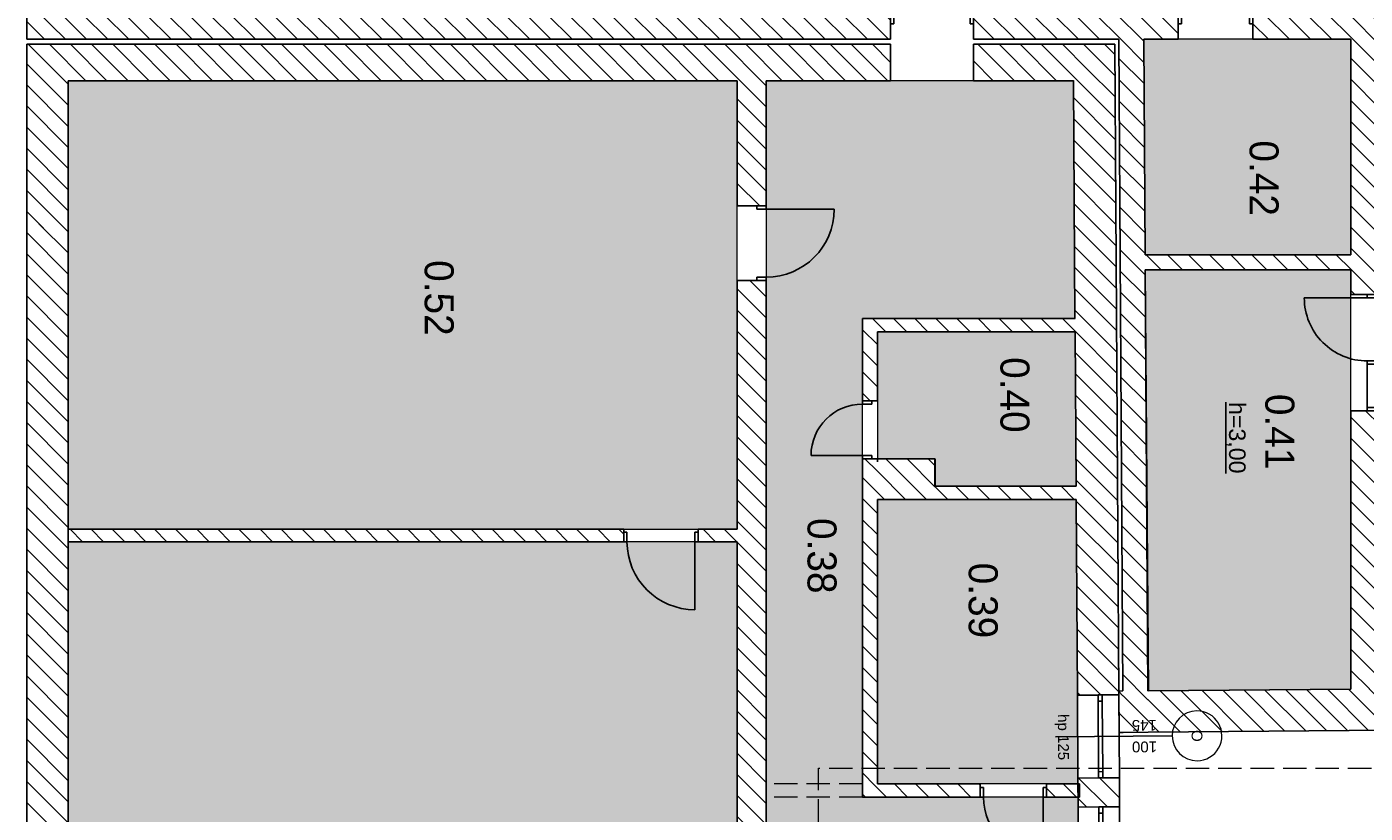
# Model space of a CAD drawing. Header units: millimetres. Extents: x -40063 to 512011, y 350190 to 687060.
# Tile 242 of 256: x 255103 to 271248, y 433373 to 442857. Entities that reach past the tile are written whole.
import ezdxf
from ezdxf.enums import TextEntityAlignment as Align

# ---------------------------------------------------------------- set-up
doc = ezdxf.new("R2010")
doc.units = ezdxf.units.MM
doc.linetypes.add('Krawędzie ukryte', pattern=[391.222223, 282.222223, -109])
doc.layers.get('0').update_dxf_attribs({"color": 8})
for name, color, linetype in [('2D - Ogólne', 8, 'Continuous'), ('Elementy Modelu - Strefy', 8, 'Continuous'), ('Konstrukcja - Ściany zew', 8, 'Continuous'), ('Opisy - Teksty', 8, 'Continuous')]:
    doc.layers.add(name, color=color, linetype=linetype)
doc.styles.add('GENERATED_STYLE_1', font='arial.ttf')
doc.styles.add('GENERATED_STYLE_2', font='txt')
doc.styles.get("Standard").update_dxf_attribs({"font": 'arial.ttf'})
pattern_1 = [(45, (2007650.3, -1666877.53), (-127.279217, 127.279217), [])]

# ---------------------------------------------------------------- blocks, each defined once
blk = doc.blocks.new('gabinet_0.39_80', base_point=(4426775, -2095875))
at = {"layer": 'Elementy Modelu - Strefy', "linetype": 'Continuous', "lineweight": 0}
blk.add_hatch(color=255, dxfattribs=at).paths.add_polyline_path([(4428936, -2097152), (4428936, -2094733), (4425506, -2094754), (4425506, -2094772), (4425506, -2097152)])
at = {"linetype": 'Continuous', "lineweight": 0, "flags": 1}
for tag in ['ROOM_NAME', 'ROOM_NUMBER', 'ROOM_AREA', 'ROOM_PERIM', 'ROOM_WALLS_SURF', 'ROOM_DOORS_SURF', 'ROOM_WINDS_SURF', 'ROOM_BASELEV', 'ROOM_HEIGHT', 'ROOM_NET_AREA', 'ROOM_REDUCED_AREA', 'ROOM_CALC_AREA', 'ROOM_VOLUME']:
    blk.add_attdef(tag, text='', height=200, dxfattribs=at).set_placement((4426775, -2095933), align=Align.BOTTOM_LEFT)
at = {"layer": 'Elementy Modelu - Strefy', "color": 5, "lineweight": 13, "insert": (4426269, -2095700), "char_height": 350, "attachment_point": 1, "style": 'GENERATED_STYLE_2'}
blk.add_mtext('{0.39}', dxfattribs=at)
blk = doc.blocks.new('pomieszczenie porządkowe_0.40_81', base_point=(4424332, -2095493))
at = {"layer": 'Elementy Modelu - Strefy', "linetype": 'Continuous', "lineweight": 0}
blk.add_hatch(color=255, dxfattribs=at).paths.add_polyline_path([(4423486, -2094767), (4423486, -2097152), (4424316, -2097152), (4425016, -2097152), (4425016, -2096457), (4425346, -2096457), (4425346, -2094755)])
at = {"linetype": 'Continuous', "lineweight": 0, "flags": 1}
for tag in ['ROOM_NAME', 'ROOM_NUMBER', 'ROOM_AREA', 'ROOM_PERIM', 'ROOM_WALLS_SURF', 'ROOM_DOORS_SURF', 'ROOM_WINDS_SURF', 'ROOM_BASELEV', 'ROOM_HEIGHT', 'ROOM_NET_AREA', 'ROOM_REDUCED_AREA', 'ROOM_CALC_AREA', 'ROOM_VOLUME']:
    blk.add_attdef(tag, text='', height=200, dxfattribs=at).set_placement((4424332, -2095550), align=Align.BOTTOM_LEFT)
at = {"layer": 'Elementy Modelu - Strefy', "color": 5, "lineweight": 13, "insert": (4423790, -2095318), "char_height": 350, "attachment_point": 1, "style": 'GENERATED_STYLE_2'}
blk.add_mtext('{0.40}', dxfattribs=at)
blk = doc.blocks.new('magazyn_0.41_82', base_point=(4424694, -2092298))
at = {"layer": 'Elementy Modelu - Strefy', "linetype": 'Continuous', "lineweight": 0}
blk.add_hatch(color=255, dxfattribs=at).paths.add_polyline_path([(4424436, -2091442), (4423036, -2091442), (4422736, -2091442), (4422736, -2093922), (4427814, -2093880), (4427794, -2091442)])
at = {"linetype": 'Continuous', "lineweight": 0, "flags": 1}
for tag in ['ROOM_NAME', 'ROOM_NUMBER', 'ROOM_AREA', 'ROOM_PERIM', 'ROOM_WALLS_SURF', 'ROOM_DOORS_SURF', 'ROOM_WINDS_SURF', 'ROOM_BASELEV', 'ROOM_HEIGHT', 'ROOM_NET_AREA', 'ROOM_REDUCED_AREA', 'ROOM_CALC_AREA', 'ROOM_VOLUME']:
    blk.add_attdef(tag, text='', height=200, dxfattribs=at).set_placement((4424694, -2092355), align=Align.BOTTOM_LEFT)
at = {"layer": 'Elementy Modelu - Strefy', "color": 5, "lineweight": 13, "insert": (4424233, -2092123), "char_height": 350, "attachment_point": 1, "style": 'GENERATED_STYLE_2'}
blk.add_mtext('{0.41}', dxfattribs=at)
blk = doc.blocks.new('magazyn_0.42_83', base_point=(4421693, -2092487))
at = {"layer": 'Elementy Modelu - Strefy', "linetype": 'Continuous', "lineweight": 0}
blk.add_hatch(color=255, dxfattribs=at).paths.add_polyline_path([(4422556, -2091442), (4419956, -2091442), (4419956, -2093939), (4422556, -2093923)])
at = {"linetype": 'Continuous', "lineweight": 0, "flags": 1}
for tag in ['ROOM_NAME', 'ROOM_NUMBER', 'ROOM_AREA', 'ROOM_PERIM', 'ROOM_WALLS_SURF', 'ROOM_DOORS_SURF', 'ROOM_WINDS_SURF', 'ROOM_BASELEV', 'ROOM_HEIGHT', 'ROOM_NET_AREA', 'ROOM_REDUCED_AREA', 'ROOM_CALC_AREA', 'ROOM_VOLUME']:
    blk.add_attdef(tag, text='', height=200, dxfattribs=at).set_placement((4421693, -2092545), align=Align.BOTTOM_LEFT)
at = {"layer": 'Elementy Modelu - Strefy', "color": 5, "lineweight": 13, "insert": (4421176, -2092312), "char_height": 350, "attachment_point": 1, "style": 'GENERATED_STYLE_2'}
blk.add_mtext('{0.42}', dxfattribs=at)
blk = doc.blocks.new('sala 3_0.52_89', base_point=(4423114, -2102438))
at = {"layer": 'Elementy Modelu - Strefy', "linetype": 'Continuous', "lineweight": 0}
blk.add_hatch(color=255, dxfattribs=at).paths.add_polyline_path([(4420456, -2098842), (4420456, -2106912), (4425866, -2106912), (4425866, -2098842)])
at = {"linetype": 'Continuous', "lineweight": 0, "flags": 1}
for tag in ['ROOM_NAME', 'ROOM_NUMBER', 'ROOM_AREA', 'ROOM_PERIM', 'ROOM_WALLS_SURF', 'ROOM_DOORS_SURF', 'ROOM_WINDS_SURF', 'ROOM_BASELEV', 'ROOM_HEIGHT', 'ROOM_NET_AREA', 'ROOM_REDUCED_AREA', 'ROOM_CALC_AREA', 'ROOM_VOLUME']:
    blk.add_attdef(tag, text='', height=200, dxfattribs=at).set_placement((4423114, -2102495), align=Align.BOTTOM_LEFT)
at = {"layer": 'Elementy Modelu - Strefy', "color": 5, "lineweight": 13, "insert": (4422620, -2102263), "char_height": 350, "attachment_point": 1, "style": 'GENERATED_STYLE_2'}
blk.add_mtext('{0.52}', dxfattribs=at)
blk = doc.blocks.new('sala 2_0.53_90', base_point=(4430201, -2102464))
at = {"layer": 'Elementy Modelu - Strefy', "linetype": 'Continuous', "lineweight": 0}
blk.add_hatch(color=255, dxfattribs=at).paths.add_polyline_path([(4426016, -2098842), (4426016, -2106912), (4431566, -2106912), (4431566, -2098842)])
at = {"linetype": 'Continuous', "lineweight": 0, "flags": 1}
for tag in ['ROOM_NAME', 'ROOM_NUMBER', 'ROOM_AREA', 'ROOM_PERIM', 'ROOM_WALLS_SURF', 'ROOM_DOORS_SURF', 'ROOM_WINDS_SURF', 'ROOM_BASELEV', 'ROOM_HEIGHT', 'ROOM_NET_AREA', 'ROOM_REDUCED_AREA', 'ROOM_CALC_AREA', 'ROOM_VOLUME']:
    blk.add_attdef(tag, text='', height=200, dxfattribs=at).set_placement((4430201, -2102522), align=Align.BOTTOM_LEFT)
at = {"layer": 'Elementy Modelu - Strefy', "color": 5, "lineweight": 13, "insert": (4429707, -2102289), "char_height": 350, "attachment_point": 1, "style": 'GENERATED_STYLE_2'}
blk.add_mtext('{0.53}', dxfattribs=at)
blk = doc.blocks.new('holl_0.38_102', base_point=(4426244, -2097820))
at = {"layer": 'Elementy Modelu - Strefy', "linetype": 'Continuous', "lineweight": 0}
blk.add_hatch(color=255, dxfattribs=at).paths.add_polyline_path([(4429096, -2094732), (4429096, -2097332), (4423326, -2097332), (4423326, -2094768), (4420456, -2094786), (4420456, -2098492), (4433476, -2098492), (4433476, -2097092), (4430366, -2097092), (4430366, -2094724)])
at = {"linetype": 'Continuous', "lineweight": 0, "flags": 1}
for tag in ['ROOM_NAME', 'ROOM_NUMBER', 'ROOM_AREA', 'ROOM_PERIM', 'ROOM_WALLS_SURF', 'ROOM_DOORS_SURF', 'ROOM_WINDS_SURF', 'ROOM_BASELEV', 'ROOM_HEIGHT', 'ROOM_NET_AREA', 'ROOM_REDUCED_AREA', 'ROOM_CALC_AREA', 'ROOM_VOLUME']:
    blk.add_attdef(tag, text='', height=200, dxfattribs=at).set_placement((4426244, -2097877), align=Align.BOTTOM_LEFT)
at = {"layer": 'Elementy Modelu - Strefy', "color": 1, "lineweight": 13, "insert": (4425730, -2097645), "char_height": 350, "attachment_point": 1, "style": 'GENERATED_STYLE_2'}
blk.add_mtext('{0.38}', dxfattribs=at)
blk = doc.blocks.new('Ściana_139', base_point=(4437136, -2106912))
at = {"layer": 'Konstrukcja - Ściany zew', "linetype": 'Continuous'}
h = blk.add_hatch(dxfattribs=at)
h.set_pattern_fill('Bloczki_ceramiczne', color=256, style=0, pattern_type=2)
h.set_pattern_definition(pattern_1)
h.paths.add_polyline_path([(4420016, -2107412), (4422235, -2107412), (4422235, -2107212), (4422235, -2107162), (4422235, -2106912), (4420456, -2106912)])
h = blk.add_hatch(dxfattribs=at)
h.set_pattern_fill('Bloczki_ceramiczne', color=256, style=0, pattern_type=2)
h.set_pattern_definition(pattern_1)
h.paths.add_polyline_path([(4422235, -2106912), (4422195, -2107162), (4422175, -2107312), (4422235, -2107412), (4437636, -2107412), (4437136, -2106912)])
at = {"layer": 'Konstrukcja - Ściany zew', "linetype": 'Continuous', "flags": 128}
for points in [[(4422235, -2106912), (4420456, -2106912)], [(4437136, -2106912), (4422235, -2106912)], [(4420016, -2107412), (4422235, -2107412)], [(4422235, -2107412), (4437636, -2107412)]]:
    blk.add_lwpolyline(points, dxfattribs=at)
blk = doc.blocks.new('Drzwi 16_5')
at = {"layer": 'Konstrukcja - Ściany zew', "linetype": 'Continuous'}
for p, q in [((410, 0), (410, 820)), ((-450, 0), (-487, 0)), ((-410, 0), (-450, 0)), ((-450, 0), (-450, -115)), ((-450, 0), (-450, -115)), ((-410, -115), (-410, 0)), ((450, 0), (410, 0)), ((410, 0), (410, -115)), ((450, -115), (450, 0)), ((450, 0), (450, -115)), ((450, 0), (487, 0)), ((-450, -115), (-410, -115)), ((-450, -115), (-450, -350)), ((410, -115), (450, -115)), ((450, -115), (450, -350)), ((-450, -350), (-487, -350)), ((450, -350), (487, -350))]:
    blk.add_line(p, q, dxfattribs=at)
blk.add_arc((410, 0), 820, 90, 180, dxfattribs=at)
blk = doc.blocks.new('Ściana_142', base_point=(4437816, -2098842))
at = {"layer": 'Konstrukcja - Ściany zew', "linetype": 'Continuous'}
h = blk.add_hatch(dxfattribs=at)
h.set_pattern_fill('Bloczki_ceramiczne', color=256, style=0, pattern_type=2)
h.set_pattern_definition(pattern_1)
h.paths.add_polyline_path([(4420456, -2098842), (4421966, -2098842), (4421966, -2098607), (4421966, -2098492), (4420456, -2098492)])
h = blk.add_hatch(dxfattribs=at)
h.set_pattern_fill('Bloczki_ceramiczne', color=256, style=0, pattern_type=2)
h.set_pattern_definition(pattern_1)
h.paths.add_polyline_path([(4422866, -2098492), (4422866, -2098607), (4422866, -2098842), (4430026, -2098842), (4430026, -2098607), (4430026, -2098492)])
for p, q in [((4421966, -2098492), (4421929, -2098492)), ((4421966, -2098492), (4421966, -2098607)), ((4422866, -2098492), (4422903, -2098492)), ((4422866, -2098492), (4422866, -2098607)), ((4421966, -2098607), (4421966, -2098842)), ((4422866, -2098607), (4422866, -2098842)), ((4421966, -2098842), (4421929, -2098842)), ((4422866, -2098842), (4422903, -2098842))]:
    blk.add_line(p, q, dxfattribs=at)
at = {"layer": 'Konstrukcja - Ściany zew', "linetype": 'Continuous', "flags": 128}
for points in [[(4421966, -2098492), (4420456, -2098492)], [(4430026, -2098492), (4422866, -2098492)], [(4420456, -2098842), (4421966, -2098842)], [(4422866, -2098842), (4425866, -2098842)], [(4426016, -2098842), (4430026, -2098842)]]:
    blk.add_lwpolyline(points, dxfattribs=at)
at = {"layer": 'Konstrukcja - Ściany zew', "linetype": 'Continuous', "xscale": -1, "zscale": 1000}
blk.add_blockref('Drzwi 16_5', (4422416, -2098492), dxfattribs=at)
blk = doc.blocks.new('Drzwi 16_6')
at = {"layer": 'Konstrukcja - Ściany zew', "linetype": 'Continuous'}
for p, q in [((410, 0), (410, 820)), ((-450, 0), (-487, 0)), ((-410, 0), (-450, 0)), ((-450, 0), (-450, -115)), ((-450, 0), (-450, -115)), ((-410, -115), (-410, 0)), ((450, 0), (410, 0)), ((410, 0), (410, -115)), ((450, -115), (450, 0)), ((450, 0), (450, -115)), ((450, 0), (487, 0)), ((-450, -150), (-487, -150)), ((-450, -115), (-410, -115)), ((-450, -115), (-450, -150)), ((410, -115), (450, -115)), ((450, -115), (450, -150)), ((450, -150), (487, -150))]:
    blk.add_line(p, q, dxfattribs=at)
blk.add_arc((410, 0), 820, 90, 180, dxfattribs=at)
blk = doc.blocks.new('Ściana_147', base_point=(4426016, -2098842))
at = {"layer": 'Konstrukcja - Ściany zew', "linetype": 'Continuous'}
h = blk.add_hatch(dxfattribs=at)
h.set_pattern_fill('Bloczki_ceramiczne', color=256, style=0, pattern_type=2)
h.set_pattern_definition(pattern_1)
h.paths.add_polyline_path([(4425866, -2098842), (4425866, -2099312), (4425901, -2099312), (4426016, -2099312), (4426016, -2098842)])
h = blk.add_hatch(dxfattribs=at)
h.set_pattern_fill('Bloczki_ceramiczne', color=256, style=0, pattern_type=2)
h.set_pattern_definition(pattern_1)
h.paths.add_polyline_path([(4425866, -2106912), (4426016, -2106912), (4426016, -2100212), (4425901, -2100212), (4425866, -2100212)])
for p, q in [((4425866, -2099312), (4425866, -2099275)), ((4425901, -2099312), (4425866, -2099312)), ((4426016, -2099312), (4425901, -2099312)), ((4426016, -2099312), (4426016, -2099275)), ((4425866, -2100212), (4425866, -2100249)), ((4425901, -2100212), (4425866, -2100212)), ((4426016, -2100212), (4425901, -2100212)), ((4426016, -2100212), (4426016, -2100249))]:
    blk.add_line(p, q, dxfattribs=at)
at = {"layer": 'Konstrukcja - Ściany zew', "linetype": 'Continuous', "flags": 128}
for points in [[(4425866, -2098842), (4425866, -2099312)], [(4426016, -2099312), (4426016, -2098842)], [(4425866, -2100212), (4425866, -2106912)], [(4426016, -2106912), (4426016, -2100212)]]:
    blk.add_lwpolyline(points, dxfattribs=at)
at = {"layer": 'Konstrukcja - Ściany zew', "linetype": 'Continuous', "xscale": -1, "zscale": 1000, "rotation": 270}
blk.add_blockref('Drzwi 16_6', (4426016, -2099762), dxfattribs=at)
blk = doc.blocks.new('Prosty otwór drzwiowy_2')
at = {"layer": 'Konstrukcja - Ściany zew', "linetype": 'Continuous'}
for p, q in [((-500, 0), (-500, -440)), ((500, 0), (500, -440))]:
    blk.add_line(p, q, dxfattribs=at)
blk = doc.blocks.new('Ściana_206', base_point=(4420456, -2106912))
at = {"layer": 'Konstrukcja - Ściany zew', "linetype": 'Continuous'}
h = blk.add_hatch(dxfattribs=at)
h.set_pattern_fill('Bloczki_ceramiczne', color=256, style=0, pattern_type=2)
h.set_pattern_definition(pattern_1)
h.paths.add_polyline_path([(4420016, -2095992), (4420456, -2095992), (4420456, -2094786), (4420016, -2094289)])
h = blk.add_hatch(dxfattribs=at)
h.set_pattern_fill('Bloczki_ceramiczne', color=256, style=0, pattern_type=2)
h.set_pattern_definition(pattern_1)
h.paths.add_polyline_path([(4420016, -2107412), (4420456, -2106912), (4420456, -2096992), (4420016, -2096992)])
at = {"layer": 'Konstrukcja - Ściany zew', "linetype": 'Continuous', "flags": 128}
for points in [[(4420016, -2094289), (4420016, -2095992)], [(4420456, -2095992), (4420456, -2094786)], [(4420016, -2096992), (4420016, -2107412)], [(4420456, -2098492), (4420456, -2096992)], [(4420456, -2106912), (4420456, -2098842)]]:
    blk.add_lwpolyline(points, dxfattribs=at)
at = {"layer": 'Konstrukcja - Ściany zew', "linetype": 'Continuous', "zscale": 1000, "rotation": 270}
blk.add_blockref('Prosty otwór drzwiowy_2', (4420456, -2096492), dxfattribs=at)
blk = doc.blocks.new('Okno 16_21')
at = {"layer": 'Konstrukcja - Ściany zew', "linetype": 'Continuous'}
for p, q in [((-500, 200), (500, 200)), ((-425, 0), (-500, 0)), ((-500, 0), (-500, -50)), ((-425, -50), (-425, 0)), ((425, 0), (-425, 0)), ((500, 0), (425, 0)), ((425, 0), (425, -50)), ((500, 0), (500, -50)), ((-500, -50), (-425, -50)), ((-425, -50), (425, -50)), ((425, -50), (500, -50)), ((-500, -300), (500, -300))]:
    blk.add_line(p, q, dxfattribs=at)
blk = doc.blocks.new('Znacznik O 16_60')
at = {"layer": 'Konstrukcja - Ściany zew', "linetype": 'Continuous'}
blk.add_line((0, -1140), (0, 268), dxfattribs=at)
at = {"layer": 'Konstrukcja - Ściany zew', "color": 251, "linetype": 'Continuous', "lineweight": 13}
for start, end in [(0, 180), (180, 0)]:
    blk.add_arc((0, -1440), 300, start, end, dxfattribs=at)
at = {"layer": 'Konstrukcja - Ściany zew', "char_height": 130, "attachment_point": 7, "style": 'GENERATED_STYLE_1'}
for s, insert, rotation in [('{hp 125}', (272, 276), 180), ('{100}', (-63, -957), 90), ('{145}', (197, -957), 90), ('{O}', (70, -1373), 180)]:
    blk.add_mtext(s, dxfattribs=dict(at, insert=insert, rotation=rotation))
blk = doc.blocks.new('Znacznik O 16_61')
at = {"layer": 'Konstrukcja - Ściany zew', "linetype": 'Continuous'}
blk.add_line((0, -1140), (0, 268), dxfattribs=at)
at = {"layer": 'Konstrukcja - Ściany zew', "color": 251, "linetype": 'Continuous', "lineweight": 13}
for start, end in [(0, 180), (180, 0)]:
    blk.add_arc((0, -1440), 300, start, end, dxfattribs=at)
at = {"layer": 'Konstrukcja - Ściany zew', "char_height": 130, "attachment_point": 7, "style": 'GENERATED_STYLE_1'}
for s, insert, rotation in [('{hp 125}', (272, 276), 180), ('{100}', (-63, -957), 90), ('{145}', (197, -957), 90), ('{O}', (70, -1373), 180)]:
    blk.add_mtext(s, dxfattribs=dict(at, insert=insert, rotation=rotation))
blk = doc.blocks.new('Znacznik O 16_62')
at = {"layer": 'Konstrukcja - Ściany zew', "linetype": 'Continuous'}
blk.add_line((0, -1140), (0, 268), dxfattribs=at)
at = {"layer": 'Konstrukcja - Ściany zew', "color": 251, "linetype": 'Continuous', "lineweight": 13}
for start, end in [(0, 180), (180, 0)]:
    blk.add_arc((0, -1440), 300, start, end, dxfattribs=at)
at = {"layer": 'Konstrukcja - Ściany zew', "char_height": 130, "attachment_point": 7, "style": 'GENERATED_STYLE_1'}
for s, insert, rotation in [('{hp 125}', (272, 276), 180), ('{100}', (-63, -957), 90), ('{145}', (197, -957), 90), ('{O}', (70, -1373), 180)]:
    blk.add_mtext(s, dxfattribs=dict(at, insert=insert, rotation=rotation))
blk = doc.blocks.new('Ściana_210', base_point=(4432126, -2094712))
at = {"layer": 'Konstrukcja - Ściany zew', "linetype": 'Continuous'}
h = blk.add_hatch(dxfattribs=at)
h.set_pattern_fill('Bloczki_ceramiczne', color=256, style=0, pattern_type=2)
h.set_pattern_definition(pattern_1)
h.paths.add_polyline_path([(4427863, -2094239), (4420016, -2094289), (4420456, -2094786), (4427866, -2094739), (4427865, -2094489), (4427864, -2094439)])
h = blk.add_hatch(dxfattribs=at)
h.set_pattern_fill('Bloczki_ceramiczne', color=256, style=0, pattern_type=2)
h.set_pattern_definition(pattern_1)
h.paths.add_polyline_path([(4429213, -2094231), (4428863, -2094233), (4428864, -2094433), (4428864, -2094483), (4428866, -2094733), (4429216, -2094731), (4429214, -2094481), (4429214, -2094431)])
h = blk.add_hatch(dxfattribs=at)
h.set_pattern_fill('Bloczki_ceramiczne', color=256, style=0, pattern_type=2)
h.set_pattern_definition(pattern_1)
h.paths.add_polyline_path([(4430483, -2094223), (4430213, -2094225), (4430214, -2094424), (4430214, -2094474), (4430216, -2094724), (4430486, -2094723), (4430484, -2094473), (4430484, -2094423)])
h = blk.add_hatch(dxfattribs=at)
h.set_pattern_fill('Bloczki_ceramiczne', color=256, style=0, pattern_type=2)
h.set_pattern_definition(pattern_1)
h.paths.add_polyline_path([(4431614, -2094216), (4431483, -2094216), (4431484, -2094416), (4431484, -2094466), (4431486, -2094716), (4432126, -2094712)])
for p, q in [((4427863, -2094239), (4427864, -2094439)), ((4428863, -2094233), (4428864, -2094433)), ((4429213, -2094231), (4429214, -2094431)), ((4430213, -2094225), (4430214, -2094424)), ((4430483, -2094223), (4430484, -2094423)), ((4431483, -2094216), (4431484, -2094416)), ((4427864, -2094439), (4427865, -2094489)), ((4427865, -2094489), (4427866, -2094739)), ((4428864, -2094433), (4428864, -2094483)), ((4428864, -2094483), (4428866, -2094733)), ((4429214, -2094431), (4429214, -2094481)), ((4429214, -2094481), (4429216, -2094731)), ((4430214, -2094424), (4430214, -2094474)), ((4430214, -2094474), (4430216, -2094724)), ((4430484, -2094423), (4430484, -2094473)), ((4430484, -2094473), (4430486, -2094723)), ((4431484, -2094416), (4431484, -2094466)), ((4431484, -2094466), (4431486, -2094716))]:
    blk.add_line(p, q, dxfattribs=at)
at = {"layer": 'Konstrukcja - Ściany zew', "linetype": 'Continuous', "flags": 128}
for points in [[(4427863, -2094239), (4420016, -2094289)], [(4429213, -2094231), (4428863, -2094233)], [(4430483, -2094223), (4430213, -2094225)], [(4431614, -2094216), (4431483, -2094216)], [(4420456, -2094786), (4423326, -2094768)], [(4423486, -2094767), (4425346, -2094755)], [(4425506, -2094754), (4427866, -2094739)], [(4428866, -2094733), (4429216, -2094731)], [(4430216, -2094724), (4430366, -2094724)], [(4431486, -2094716), (4432126, -2094712)]]:
    blk.add_lwpolyline(points, dxfattribs=at)
at = {"layer": 'Konstrukcja - Ściany zew', "rotation": 180.3618491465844}
for name, p in [('Znacznik O 16_62', (4428366, -2094736)), ('Znacznik O 16_61', (4429716, -2094728)), ('Znacznik O 16_60', (4430986, -2094720))]:
    blk.add_blockref(name, p, dxfattribs=at)
at = {"layer": 'Konstrukcja - Ściany zew', "linetype": 'Continuous', "zscale": 1000, "rotation": 0.3618491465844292}
for p in [(4428364, -2094436), (4429714, -2094428), (4430984, -2094420)]:
    blk.add_blockref('Okno 16_21', p, dxfattribs=at)
blk = doc.blocks.new('Drzwi 16_28')
at = {"layer": 'Konstrukcja - Ściany zew', "linetype": 'Continuous'}
for p, q in [((360, 0), (360, 720)), ((-400, 0), (-437, 0)), ((-360, 0), (-400, 0)), ((-400, 0), (-400, -115)), ((-400, 0), (-400, -115)), ((-360, -115), (-360, 0)), ((400, 0), (360, 0)), ((360, 0), (360, -115)), ((400, -115), (400, 0)), ((400, 0), (400, -115)), ((400, 0), (437, 0)), ((-400, -160), (-437, -160)), ((-400, -115), (-360, -115)), ((-400, -115), (-400, -160)), ((360, -115), (400, -115)), ((400, -115), (400, -160)), ((400, -160), (437, -160))]:
    blk.add_line(p, q, dxfattribs=at)
blk.add_arc((360, 0), 720, 90, 180, dxfattribs=at)
blk = doc.blocks.new('Ściana_211', base_point=(4429096, -2094712))
at = {"layer": 'Konstrukcja - Ściany zew', "linetype": 'Continuous'}
h = blk.add_hatch(dxfattribs=at)
h.set_pattern_fill('Bloczki_ceramiczne', color=256, style=0, pattern_type=2)
h.set_pattern_definition(pattern_1)
h.paths.add_polyline_path([(4428936, -2094712), (4428936, -2095112), (4428981, -2095112), (4429096, -2095112), (4429096, -2094712)])
h = blk.add_hatch(dxfattribs=at)
h.set_pattern_fill('Bloczki_ceramiczne', color=256, style=0, pattern_type=2)
h.set_pattern_definition(pattern_1)
h.paths.add_polyline_path([(4428936, -2097152), (4429096, -2097332), (4429096, -2095912), (4428981, -2095912), (4428936, -2095912)])
for p, q in [((4428936, -2095112), (4428936, -2095075)), ((4428981, -2095112), (4428936, -2095112)), ((4429096, -2095112), (4428981, -2095112)), ((4429096, -2095112), (4429096, -2095075)), ((4428936, -2095912), (4428936, -2095949)), ((4428981, -2095912), (4428936, -2095912)), ((4429096, -2095912), (4428981, -2095912)), ((4429096, -2095912), (4429096, -2095949))]:
    blk.add_line(p, q, dxfattribs=at)
at = {"layer": 'Konstrukcja - Ściany zew', "linetype": 'Continuous', "flags": 128}
for points in [[(4428936, -2094712), (4428936, -2095112)], [(4429096, -2094712), (4428936, -2094712)], [(4429096, -2095112), (4429096, -2094712)], [(4428936, -2095912), (4428936, -2097152)], [(4429096, -2097332), (4429096, -2095912)]]:
    blk.add_lwpolyline(points, dxfattribs=at)
at = {"layer": 'Konstrukcja - Ściany zew', "linetype": 'Continuous', "xscale": -1, "zscale": 1000, "rotation": 270}
blk.add_blockref('Drzwi 16_28', (4429096, -2095512), dxfattribs=at)
blk = doc.blocks.new('Drzwi 16_29')
at = {"layer": 'Konstrukcja - Ściany zew', "linetype": 'Continuous'}
for p, q in [((310, 0), (310, 620)), ((-350, 0), (-387, 0)), ((-310, 0), (-350, 0)), ((-350, 0), (-350, -115)), ((-350, 0), (-350, -115)), ((-310, -115), (-310, 0)), ((350, 0), (310, 0)), ((310, 0), (310, -115)), ((350, -115), (350, 0)), ((350, 0), (350, -115)), ((350, 0), (387, 0)), ((-350, -115), (-310, -115)), ((-350, -115), (-350, -180)), ((310, -115), (350, -115)), ((350, -115), (350, -180)), ((-350, -180), (-387, -180)), ((350, -180), (387, -180))]:
    blk.add_line(p, q, dxfattribs=at)
blk.add_arc((310, 0), 620, 90, 180, dxfattribs=at)
blk = doc.blocks.new('Ściana_212', base_point=(4429096, -2097332))
at = {"layer": 'Konstrukcja - Ściany zew', "linetype": 'Continuous'}
h = blk.add_hatch(dxfattribs=at)
h.set_pattern_fill('Bloczki_ceramiczne', color=256, style=0, pattern_type=2)
h.set_pattern_definition(pattern_1)
h.paths.add_polyline_path([(4423326, -2097332), (4424316, -2097332), (4424316, -2097217), (4424316, -2097152), (4423486, -2097152)])
h = blk.add_hatch(dxfattribs=at)
h.set_pattern_fill('Bloczki_ceramiczne', color=256, style=0, pattern_type=2)
h.set_pattern_definition(pattern_1)
h.paths.add_polyline_path([(4428936, -2097152), (4425016, -2097152), (4425016, -2097217), (4425016, -2097332), (4429096, -2097332)])
for p, q in [((4424316, -2097152), (4424279, -2097152)), ((4424316, -2097217), (4424316, -2097152)), ((4424316, -2097332), (4424316, -2097217)), ((4425016, -2097152), (4425053, -2097152)), ((4425016, -2097217), (4425016, -2097152)), ((4425016, -2097332), (4425016, -2097217)), ((4424316, -2097332), (4424279, -2097332)), ((4425016, -2097332), (4425053, -2097332))]:
    blk.add_line(p, q, dxfattribs=at)
at = {"layer": 'Konstrukcja - Ściany zew', "linetype": 'Continuous', "flags": 128}
for points in [[(4424316, -2097152), (4423486, -2097152)], [(4428936, -2097152), (4425506, -2097152)], [(4423326, -2097332), (4424316, -2097332)], [(4425016, -2097332), (4429096, -2097332)]]:
    blk.add_lwpolyline(points, dxfattribs=at)
at = {"layer": 'Konstrukcja - Ściany zew', "linetype": 'Continuous', "xscale": -1, "zscale": 1000, "rotation": 180}
blk.add_blockref('Drzwi 16_29', (4424666, -2097332), dxfattribs=at)
blk = doc.blocks.new('Ściana_213', base_point=(4425506, -2096457))
at = {"layer": 'Konstrukcja - Ściany zew', "linetype": 'Continuous'}
h = blk.add_hatch(dxfattribs=at)
h.set_pattern_fill('Bloczki_ceramiczne', color=256, style=0, pattern_type=2)
h.set_pattern_definition(pattern_1)
h.paths.add_polyline_path([(4425506, -2096457), (4425506, -2094754), (4425346, -2094755), (4425346, -2096457)])
at = {"layer": 'Konstrukcja - Ściany zew', "linetype": 'Continuous', "flags": 128}
for points in [[(4425346, -2094755), (4425346, -2096457)], [(4425506, -2096457), (4425506, -2094754)]]:
    blk.add_lwpolyline(points, dxfattribs=at)
blk = doc.blocks.new('Ściana_214', base_point=(4425506, -2097332))
at = {"layer": 'Konstrukcja - Ściany zew', "linetype": 'Continuous'}
h = blk.add_hatch(dxfattribs=at)
h.set_pattern_fill('Bloczki_ceramiczne', color=256, style=0, pattern_type=2)
h.set_pattern_definition(pattern_1)
h.paths.add_polyline_path([(4425506, -2097152), (4425506, -2096457), (4425016, -2096457), (4425016, -2097152)])
at = {"layer": 'Konstrukcja - Ściany zew', "linetype": 'Continuous', "flags": 128}
for points in [[(4425346, -2096457), (4425016, -2096457)], [(4425016, -2096457), (4425016, -2097152)], [(4425506, -2097152), (4425506, -2096457)]]:
    blk.add_lwpolyline(points, dxfattribs=at)
blk = doc.blocks.new('Ściana_215', base_point=(4423486, -2097332))
at = {"layer": 'Konstrukcja - Ściany zew', "linetype": 'Continuous'}
h = blk.add_hatch(dxfattribs=at)
h.set_pattern_fill('Bloczki_ceramiczne', color=256, style=0, pattern_type=2)
h.set_pattern_definition(pattern_1)
h.paths.add_polyline_path([(4423486, -2097152), (4423486, -2094767), (4423326, -2094768), (4423326, -2097332)])
at = {"layer": 'Konstrukcja - Ściany zew', "linetype": 'Continuous', "flags": 128}
for points in [[(4423326, -2094768), (4423326, -2097332)], [(4423486, -2097152), (4423486, -2094767)]]:
    blk.add_lwpolyline(points, dxfattribs=at)
blk = doc.blocks.new('Prosty otwór drzwiowy_3')
at = {"layer": 'Konstrukcja - Ściany zew', "linetype": 'Continuous'}
for p, q in [((-500, 0), (-500, -300)), ((500, 0), (500, -300))]:
    blk.add_line(p, q, dxfattribs=at)
blk = doc.blocks.new('Drzwi 16_30')
at = {"layer": 'Konstrukcja - Ściany zew', "linetype": 'Continuous'}
for p, q in [((410, 0), (410, 820)), ((-450, 0), (-487, 0)), ((-410, 0), (-450, 0)), ((-450, 0), (-450, -115)), ((-450, 0), (-450, -115)), ((-410, -115), (-410, 0)), ((450, 0), (410, 0)), ((410, 0), (410, -115)), ((450, -115), (450, 0)), ((450, 0), (450, -115)), ((450, 0), (487, 0)), ((-450, -115), (-410, -115)), ((-450, -115), (-450, -300)), ((410, -115), (450, -115)), ((450, -115), (450, -300)), ((-450, -300), (-487, -300)), ((450, -300), (487, -300))]:
    blk.add_line(p, q, dxfattribs=at)
blk.add_arc((410, 0), 820, 90, 180, dxfattribs=at)
blk = doc.blocks.new('Drzwi 16_31')
at = {"layer": 'Konstrukcja - Ściany zew', "linetype": 'Continuous'}
for p, q in [((460, 0), (460, 920)), ((-500, 0), (-537, 0)), ((-460, 0), (-500, 0)), ((-500, 0), (-500, -115)), ((-500, 0), (-500, -115)), ((-460, -115), (-460, 0)), ((500, 0), (460, 0)), ((460, 0), (460, -115)), ((500, -115), (500, 0)), ((500, 0), (500, -115)), ((500, 0), (537, 0)), ((-500, -115), (-460, -115)), ((-500, -115), (-500, -300)), ((460, -115), (500, -115)), ((500, -115), (500, -300)), ((-500, -300), (-537, -300)), ((500, -300), (537, -300))]:
    blk.add_line(p, q, dxfattribs=at)
blk.add_arc((460, 0), 920, 90, 180, dxfattribs=at)
blk = doc.blocks.new('Ściana_216', base_point=(4419956, -2106912))
at = {"layer": 'Konstrukcja - Ściany zew', "linetype": 'Continuous'}
h = blk.add_hatch(dxfattribs=at)
h.set_pattern_fill('Bloczki_ceramiczne', color=256, style=0, pattern_type=2)
h.set_pattern_definition(pattern_1)
h.paths.add_polyline_path([(4419656, -2092622), (4419771, -2092622), (4419956, -2092622), (4419956, -2091442), (4419656, -2091442)])
h = blk.add_hatch(dxfattribs=at)
h.set_pattern_fill('Bloczki_ceramiczne', color=256, style=0, pattern_type=2)
h.set_pattern_definition(pattern_1)
h.paths.add_polyline_path([(4419656, -2095992), (4419956, -2095992), (4419956, -2093522), (4419771, -2093522), (4419656, -2093522)])
h = blk.add_hatch(dxfattribs=at)
h.set_pattern_fill('Bloczki_ceramiczne', color=256, style=0, pattern_type=2)
h.set_pattern_definition(pattern_1)
h.paths.add_polyline_path([(4419656, -2106912), (4419956, -2107412), (4419956, -2096992), (4419656, -2096992)])
for p, q in [((4419656, -2092622), (4419656, -2092585)), ((4419656, -2092622), (4419771, -2092622)), ((4419771, -2092622), (4419956, -2092622)), ((4419956, -2092622), (4419956, -2092585)), ((4419656, -2093522), (4419656, -2093559)), ((4419656, -2093522), (4419771, -2093522)), ((4419771, -2093522), (4419956, -2093522)), ((4419956, -2093522), (4419956, -2093559)), ((4419656, -2095992), (4419656, -2095955)), ((4419956, -2095992), (4419956, -2095955)), ((4419656, -2096992), (4419656, -2097029)), ((4419956, -2096992), (4419956, -2097029))]:
    blk.add_line(p, q, dxfattribs=at)
at = {"layer": 'Konstrukcja - Ściany zew', "linetype": 'Continuous', "flags": 128}
for points in [[(4419656, -2091442), (4419656, -2092622)], [(4419956, -2092622), (4419956, -2091442)], [(4419656, -2093522), (4419656, -2095992)], [(4419956, -2093939), (4419956, -2093522)], [(4419956, -2095992), (4419956, -2094239)], [(4419656, -2096992), (4419656, -2097992)], [(4419956, -2107412), (4419956, -2096992)], [(4419656, -2098112), (4419656, -2102202)], [(4419656, -2102322), (4419656, -2104922)], [(4419656, -2105042), (4419656, -2106912)]]:
    blk.add_lwpolyline(points, dxfattribs=at)
at = {"layer": 'Konstrukcja - Ściany zew', "linetype": 'Continuous', "xscale": -1, "zscale": 1000, "rotation": 90}
blk.add_blockref('Drzwi 16_30', (4419656, -2093072), dxfattribs=at)
at = {"layer": 'Konstrukcja - Ściany zew', "linetype": 'Continuous', "zscale": 1000, "rotation": 90}
for name in ['Drzwi 16_31', 'Prosty otwór drzwiowy_3']:
    blk.add_blockref(name, (4419656, -2096492), dxfattribs=at)
blk = doc.blocks.new('Ściana_217', base_point=(4419956, -2106912))
at = {"layer": 'Konstrukcja - Ściany zew', "linetype": 'Continuous'}
h = blk.add_hatch(dxfattribs=at)
h.set_pattern_fill('Bloczki_ceramiczne', color=256, style=0, pattern_type=2)
h.set_pattern_definition(pattern_1)
h.paths.add_polyline_path([(4419656, -2106912), (4414259, -2106912), (4413764, -2107412), (4419956, -2107412)])
at = {"layer": 'Konstrukcja - Ściany zew', "linetype": 'Continuous', "flags": 128}
for points in [[(4416869, -2106912), (4414259, -2106912)], [(4419656, -2106912), (4416989, -2106912)], [(4413764, -2107412), (4419956, -2107412)]]:
    blk.add_lwpolyline(points, dxfattribs=at)
blk = doc.blocks.new('Ściana_220', base_point=(4427578, -2065289))
at = {"layer": 'Konstrukcja - Ściany zew', "linetype": 'Continuous'}
h = blk.add_hatch(dxfattribs=at)
h.set_pattern_fill('Bloczki_ceramiczne', color=256, style=0, pattern_type=2)
h.set_pattern_definition(pattern_1)
h.paths.add_polyline_path([(4428073, -2064786), (4427578, -2065289), (4427814, -2093890), (4428314, -2093886)])
h = blk.add_hatch(dxfattribs=at)
h.set_pattern_fill('Bloczki_ceramiczne', color=256, style=0, pattern_type=2)
h.set_pattern_definition(pattern_1)
h.paths.add_polyline_path([(4428316, -2094186), (4427816, -2094190), (4427817, -2094240), (4428317, -2094236)])
at = {"layer": 'Konstrukcja - Ściany zew', "linetype": 'Continuous', "flags": 128}
for points in [[(4428314, -2093886), (4428073, -2064786)], [(4427794, -2091442), (4427814, -2093890)], [(4427816, -2094190), (4427817, -2094240)], [(4427817, -2094240), (4428317, -2094236)], [(4428317, -2094236), (4428316, -2094186)]]:
    blk.add_lwpolyline(points, dxfattribs=at)
blk = doc.blocks.new('Drzwi z panelem bocznym 16_4')
at = {"layer": 'Konstrukcja - Ściany zew', "linetype": 'Continuous'}
for p, q in [((660, 0), (660, 760)), ((-700, 200), (-737, 200)), ((-700, 200), (-700, 0)), ((700, 200), (700, 0)), ((700, 200), (737, 200)), ((-660, 0), (-700, 0)), ((-700, 0), (-700, -115)), ((-700, 0), (-700, -115)), ((-140, 0), (-660, 0)), ((-660, 0), (-660, -115)), ((-660, -115), (-660, 0)), ((-140, -115), (-140, 0)), ((-100, 0), (-140, 0)), ((-140, 0), (-140, -115)), ((-100, -115), (-100, 0)), ((700, 0), (660, 0)), ((660, 0), (660, -115)), ((700, -115), (700, 0)), ((700, 0), (700, -115)), ((-700, -150), (-737, -150)), ((-700, -115), (-660, -115)), ((-700, -115), (-700, -150)), ((-660, -115), (-140, -115)), ((-140, -115), (-100, -115)), ((660, -115), (700, -115)), ((700, -115), (700, -150)), ((700, -150), (737, -150))]:
    blk.add_line(p, q, dxfattribs=at)
blk.add_arc((660, 0), 760, 90, 180, dxfattribs=at)
blk = doc.blocks.new('Drzwi z panelem bocznym 16_5')
at = {"layer": 'Konstrukcja - Ściany zew', "linetype": 'Continuous'}
for p, q in [((660, 0), (660, 760)), ((-700, 200), (-737, 200)), ((-700, 200), (-700, 0)), ((700, 200), (700, 0)), ((700, 200), (737, 200)), ((-660, 0), (-700, 0)), ((-700, 0), (-700, -115)), ((-700, 0), (-700, -115)), ((-140, 0), (-660, 0)), ((-660, 0), (-660, -115)), ((-660, -115), (-660, 0)), ((-140, -115), (-140, 0)), ((-100, 0), (-140, 0)), ((-140, 0), (-140, -115)), ((-100, -115), (-100, 0)), ((700, 0), (660, 0)), ((660, 0), (660, -115)), ((700, -115), (700, 0)), ((700, 0), (700, -115)), ((-700, -150), (-737, -150)), ((-700, -115), (-660, -115)), ((-700, -115), (-700, -150)), ((-660, -115), (-140, -115)), ((-140, -115), (-100, -115)), ((660, -115), (700, -115)), ((700, -115), (700, -150)), ((700, -150), (737, -150))]:
    blk.add_line(p, q, dxfattribs=at)
blk.add_arc((660, 0), 760, 90, 180, dxfattribs=at)
blk = doc.blocks.new('Ściana_225', base_point=(4414116, -2091442))
at = {"layer": 'Konstrukcja - Ściany zew', "linetype": 'Continuous'}
h = blk.add_hatch(dxfattribs=at)
h.set_pattern_fill('Bloczki_ceramiczne', color=256, style=0, pattern_type=2)
h.set_pattern_definition(pattern_1)
h.paths.add_polyline_path([(4414113, -2091092), (4414116, -2091442), (4417683, -2091442), (4417683, -2091242), (4417683, -2091127), (4417683, -2091092)])
h = blk.add_hatch(dxfattribs=at)
h.set_pattern_fill('Bloczki_ceramiczne', color=256, style=0, pattern_type=2)
h.set_pattern_definition(pattern_1)
h.paths.add_polyline_path([(4419083, -2091127), (4419083, -2091242), (4419083, -2091442), (4423036, -2091442), (4423036, -2091242), (4423036, -2091127), (4423036, -2091092), (4419083, -2091092)])
h = blk.add_hatch(dxfattribs=at)
h.set_pattern_fill('Bloczki_ceramiczne', color=256, style=0, pattern_type=2)
h.set_pattern_definition(pattern_1)
h.paths.add_polyline_path([(4424436, -2091442), (4427794, -2091442), (4427791, -2091092), (4424436, -2091092), (4424436, -2091127), (4424436, -2091242)])
for p, q in [((4417683, -2091092), (4417646, -2091092)), ((4417683, -2091127), (4417683, -2091092)), ((4419083, -2091092), (4419120, -2091092)), ((4419083, -2091127), (4419083, -2091092)), ((4423036, -2091092), (4422999, -2091092)), ((4423036, -2091127), (4423036, -2091092)), ((4424436, -2091092), (4424473, -2091092)), ((4424436, -2091127), (4424436, -2091092)), ((4417683, -2091242), (4417683, -2091127)), ((4417683, -2091442), (4417683, -2091242)), ((4417683, -2091442), (4417683, -2091242)), ((4419083, -2091242), (4419083, -2091127)), ((4419083, -2091442), (4419083, -2091242)), ((4419083, -2091442), (4419083, -2091242)), ((4423036, -2091242), (4423036, -2091127)), ((4423036, -2091442), (4423036, -2091242)), ((4423036, -2091442), (4423036, -2091242)), ((4424436, -2091242), (4424436, -2091127)), ((4424436, -2091442), (4424436, -2091242)), ((4424436, -2091442), (4424436, -2091242)), ((4417683, -2091442), (4417646, -2091442)), ((4419083, -2091442), (4419120, -2091442)), ((4423036, -2091442), (4422999, -2091442)), ((4424436, -2091442), (4424473, -2091442))]:
    blk.add_line(p, q, dxfattribs=at)
at = {"layer": 'Konstrukcja - Ściany zew', "linetype": 'Continuous', "flags": 128}
for points in [[(4417683, -2091092), (4414113, -2091092)], [(4423036, -2091092), (4419083, -2091092)], [(4427791, -2091092), (4424436, -2091092)], [(4414116, -2091442), (4417149, -2091442)], [(4417252, -2091442), (4417683, -2091442)], [(4419083, -2091442), (4419656, -2091442)], [(4419956, -2091442), (4422556, -2091442)], [(4422736, -2091442), (4423036, -2091442)], [(4424436, -2091442), (4427794, -2091442)]]:
    blk.add_lwpolyline(points, dxfattribs=at)
at = {"layer": 'Konstrukcja - Ściany zew', "linetype": 'Continuous', "xscale": -1, "zscale": 1000, "rotation": 180}
blk.add_blockref('Drzwi z panelem bocznym 16_4', (4418383, -2091242), dxfattribs=at)
at = {"layer": 'Konstrukcja - Ściany zew', "linetype": 'Continuous', "zscale": 1000, "rotation": 180}
blk.add_blockref('Drzwi z panelem bocznym 16_5', (4423736, -2091242), dxfattribs=at)
blk = doc.blocks.new('Ściana_227', base_point=(4419956, -2094239))
at = {"layer": 'Konstrukcja - Ściany zew', "linetype": 'Continuous'}
h = blk.add_hatch(dxfattribs=at)
h.set_pattern_fill('Bloczki_ceramiczne', color=256, style=0, pattern_type=2)
h.set_pattern_definition(pattern_1)
h.paths.add_polyline_path([(4419956, -2094239), (4428316, -2094186), (4428314, -2093886), (4419956, -2093939)])
at = {"layer": 'Konstrukcja - Ściany zew', "linetype": 'Continuous', "flags": 128}
for points in [[(4422556, -2093923), (4419956, -2093939)], [(4427814, -2093890), (4422736, -2093922)], [(4428316, -2094186), (4428314, -2093886)], [(4419956, -2094239), (4427816, -2094190)]]:
    blk.add_lwpolyline(points, dxfattribs=at)
blk = doc.blocks.new('Ściana_228', base_point=(4422556, -2091442))
at = {"layer": 'Konstrukcja - Ściany zew', "linetype": 'Continuous'}
h = blk.add_hatch(dxfattribs=at)
h.set_pattern_fill('Bloczki_ceramiczne', color=256, style=0, pattern_type=2)
h.set_pattern_definition(pattern_1)
h.paths.add_polyline_path([(4422556, -2091442), (4422556, -2093923), (4422736, -2093922), (4422736, -2091442)])
at = {"layer": 'Konstrukcja - Ściany zew', "linetype": 'Continuous', "flags": 128}
for points in [[(4422556, -2091442), (4422556, -2093923)], [(4422736, -2093922), (4422736, -2091442)]]:
    blk.add_lwpolyline(points, dxfattribs=at)

msp = doc.modelspace()

# ---------------------------------------------------------------- linework, layer by layer
at = {"layer": '2D - Ogólne', "color": 251, "linetype": 'Krawędzie ukryte', "lineweight": 13}
for p, q in [((266522.66241, 442207.06431), (265522.66241, 442207.06431)), ((265182.66241, 433727.06431), (264022.66241, 433727.06431)), ((265182.66241, 433567.06431), (264022.66241, 433567.06431))]:
    msp.add_line(p, q, dxfattribs=at)
at = {"layer": 'Elementy Modelu - Strefy', "color": 255, "linetype": 'Continuous', "lineweight": 0, "flags": 128}
for points in [[(271072.66241, 440107.06431), (271072.66241, 442707.06431), (268575.82071, 442707.06431), (268592.24112, 440107.06431)], [(263672.66241, 442207.06431), (255602.66241, 442207.06431), (255602.66241, 436797.06431), (263672.66241, 436797.06431)], [(267783.52782, 433567.06431), (265182.66241, 433567.06431), (265182.66241, 439337.06431), (267747.08714, 439337.06431), (267728.96153, 442207.06431), (264022.66241, 442207.06431), (264022.66241, 429187.06431), (265422.66241, 429187.06431), (265422.66241, 432297.03161), (267791.54877, 432297.03161)], [(271072.66241, 438227.26895), (271072.66241, 439627.26895), (271072.66241, 439927.06431), (268593.37792, 439927.06431), (268635.3309, 434849.31478), (271072.66241, 434869.45231)], [(267748.09762, 439177.06431), (265362.66241, 439177.06431), (265362.66241, 438347.06431), (265362.66241, 437647.06431), (266058.53203, 437647.06431), (266058.53203, 437317.06431), (267759.84453, 437317.06431)], [(265362.66241, 433727.06431), (265362.66241, 437157.06431), (267743.04452, 437157.06431), (267760.85502, 437157.06431), (267782.51733, 433727.06431)], [(263672.66241, 436647.06431), (255602.66241, 436647.06431), (255602.66241, 431097.06431), (263672.66241, 431097.06431)]]:
    msp.add_lwpolyline(points, close=True, dxfattribs=at)
at = {"layer": 'Konstrukcja - Ściany zew', "color": 6, "linetype": 'Krawędzie ukryte', "lineweight": 15, "flags": 128}
msp.add_lwpolyline([(276422.72682, 433915.97572), (276422.72682, 423433.13616), (264652.66241, 423433.13616), (264652.66241, 433915.97572)], close=True, dxfattribs=at)

# ---------------------------------------------------------------- block references
at = {"layer": 'Elementy Modelu - Strefy', "color": 5, "linetype": 'Continuous', "lineweight": 13, "rotation": 270}
for name, p in [('magazyn_0.42_83', (270027.60305, 440969.95164)), ('sala 3_0.52_89', (260077.49963, 439549.03324)), ('magazyn_0.41_82', (270217.54064, 437968.93781)), ('pomieszczenie porządkowe_0.40_81', (267022.22538, 438331.19896)), ('gabinet_0.39_80', (266639.6058, 435888.32013)), ('sala 2_0.53_90', (260050.6461, 432462.14076))]:
    msp.add_blockref(name, p, dxfattribs=at)
at = {"layer": 'Elementy Modelu - Strefy', "color": 1, "linetype": 'Continuous', "lineweight": 13, "rotation": 270}
msp.add_blockref('holl_0.38_102', (264695.35595, 436418.95156), dxfattribs=at)
at = {"layer": 'Konstrukcja - Ściany zew', "rotation": 270}
for name, p in [('Ściana_217', (255602.66241, 442707.06431)), ('Ściana_225', (271072.66241, 448547.24961)), ('Ściana_216', (255602.66241, 442707.06431)), ('Ściana_227', (268275.81473, 442707.06431)), ('Ściana_139', (255602.66241, 425527.06431)), ('Ściana_206', (255602.66241, 442207.06431)), ('Ściana_210', (267802.66241, 430537.30315)), ('Ściana_142', (263672.66241, 424847.06431)), ('Ściana_228', (271072.66241, 440107.06431)), ('Ściana_212', (265182.66241, 433567.06431)), ('Ściana_215', (265182.66241, 439177.06431)), ('Ściana_214', (265182.66241, 437157.06431)), ('Ściana_213', (266058.53203, 437157.06431)), ('Ściana_147', (263672.66241, 436647.06431)), ('Ściana_220', (297225.73353, 435085.53217)), ('Ściana_211', (267802.66241, 433567.06431))]:
    msp.add_blockref(name, p, dxfattribs=at)

# ---------------------------------------------------------------- texts
at = {"layer": 'Opisy - Teksty', "linetype": 'Continuous', "insert": (269804.58479, 438331.92892), "char_height": 200, "attachment_point": 1, "rotation": 270, "style": 'GENERATED_STYLE_1'}
msp.add_mtext('{\\Lh=3,00}', dxfattribs=at)

doc.saveas('drawing.dxf')
